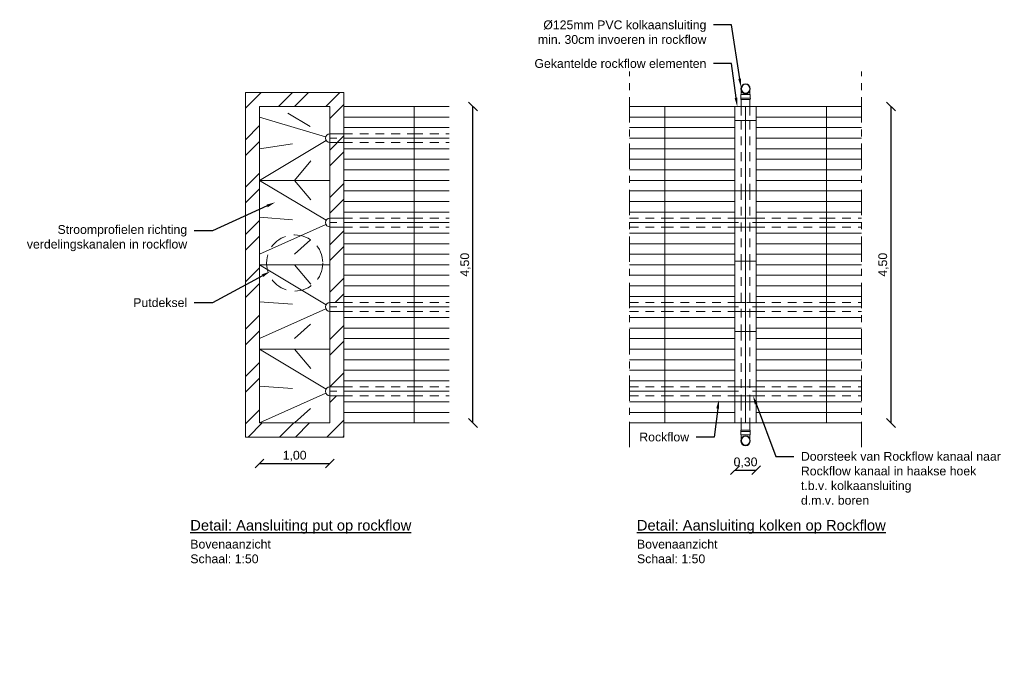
# Model space of a CAD drawing. Header units: metres. Extents: x -1 to 197910, y -70 to 354116.
# Tile 13 of 65: x 12 to 26, y 52 to 61. Entities that reach past the tile are written whole.
import ezdxf
from ezdxf import colors
from ezdxf.entities.mleader import LeaderData, LeaderLine
from ezdxf.math import Vec2, Vec3

# ---------------------------------------------------------------- set-up
doc = ezdxf.new("R2010")
doc.units = ezdxf.units.M
doc.set_wipeout_variables(frame=1)
doc.header["$PDMODE"] = 1
doc.linetypes.add('ACAD_ISO04W100', pattern=[30, 24, -3, 0, -3])
doc.linetypes.add('DASHED2', pattern=[0.375, 0.25, -0.125])
for name, color, linetype, lineweight in [('N-WA-RI-ROCKFLOW-G', 10, 'Continuous', 9), ('N-WE-AL-DETAIL-G', 7, 'Continuous', 9), ('X-XX-AL-AANKLEDING-T25', 7, 'Continuous', 25), ('X-XX-AL-AANKLEDING-T30', 7, 'Continuous', 30)]:
    doc.layers.add(name, color=color, linetype=linetype, lineweight=lineweight)
doc.styles.add('NLCS_ISO', font='arial.ttf')
doc.styles.get("Standard").update_dxf_attribs({"font": 'arial.ttf'})
doc.dimstyles.new('NLCS_1-50', dxfattribs={"dimscale": 0.05, "dimtxt": 2.5, "dimasz": 2.5, "dimexe": 1.25, "dimexo": 0.625, "dimtad": 1, "dimtxsty": 'Standard', "dimblk": 'OBLIQUE', "dimcen": 0, "dimse1": 1, "dimse2": 1, "dimadec": 0, "dimazin": 0, "dimtfac": 1, "dimtmove": 0, "dimatfit": 3, "dimfxl": 1, "dimarcsym": 0})
pattern_1 = [(45, (-54.46453, 66.5937), (-0.3367596, 0.3367596), []), (45, (-54.24003, 66.5937), (-0.3367596, 0.3367596), [])]

# ---------------------------------------------------------------- blocks, each defined once
blk = doc.blocks.new('hulpstuk 90 gr-b')
blk.add_wipeout([(-0.062, 0.07), (-0.063, 0.127), (-0.066, 0.139), (-0.068, 0.154), (-0.065, 0.172), (-0.059, 0.188), (-0.05, 0.199), (-0.037, 0.21), (-0.022, 0.216), (-0.007, 0.22), (0.005, 0.22), (0.021, 0.217), (0.034, 0.211), (0.046, 0.202), (0.055, 0.191), (0.064, 0.175), (0.066, 0.165), (0.068, 0.153), (0.066, 0.14), (0.064, 0.133), (0.062, 0.128), (0.063, 0.07), (0.065, 0.07), (0.065, 0.02), (0.068, 0.02), (0.068, 0), (-0.068, 0), (-0.069, 0.02), (-0.066, 0.02), (-0.066, 0.07)])
at = {"color": 0, "lineweight": 9, "flags": 128}
for points in [[(-0.069, 0.02), (0.068, 0.02), (0.068, 0), (-0.068, 0), (-0.069, 0.02), (-0.068, 0)], [(-0.066, 0.02), (-0.066, 0.07), (0.065, 0.07), (0.065, 0.02)]]:
    blk.add_lwpolyline(points, dxfattribs=at)
at = {"lineweight": 9}
for points in [[(-0.063, 0.127), (-0.062, 0.07)], [(0.062, 0.128), (0.063, 0.07)]]:
    blk.add_lwpolyline(points, dxfattribs=at)
for radius in [0.0675, 0.0644]:
    blk.add_circle((0, 0.153), radius)
blk = doc.blocks.new('_Oblique')
at = {"color": 0, "linetype": 'ByBlock', "lineweight": -2}
blk.add_line((-0.5, -0.5), (0.5, 0.5), dxfattribs=at)
blk = doc.blocks.new('*D145')
at = {"layer": 'Defpoints', "color": 0, "transparency": 16777216}
for p in [(24.097, 59.408), (24.517, 59.408), (24.097, 54.908)]:
    blk.add_point(p, dxfattribs=at)
at = {"layer": 'N-WE-AL-DETAIL-G', "color": 0, "lineweight": -2, "transparency": 16777216}
blk.add_line((24.517, 54.908), (24.517, 59.408), dxfattribs=at)
at = {"layer": 'N-WE-AL-DETAIL-G', "color": 0, "lineweight": -2, "transparency": 16777216, "xscale": 0.125, "yscale": 0.125, "zscale": 0.125}
for p, rotation in [((24.517, 59.408), 90), ((24.517, 54.908), 270)]:
    blk.add_blockref('_Oblique', p, dxfattribs=dict(at, rotation=rotation))
at = {"layer": 'N-WE-AL-DETAIL-G', "color": 0, "transparency": 16777216, "insert": (24.41, 57.158), "char_height": 0.125, "attachment_point": 5, "rotation": 90}
blk.add_mtext('4,50', dxfattribs=at)
blk = doc.blocks.new('*D146')
at = {"layer": 'Defpoints', "color": 0, "transparency": 16777216}
for p in [(22.297, 54.908), (22.597, 54.908), (22.597, 54.237)]:
    blk.add_point(p, dxfattribs=at)
at = {"layer": 'N-WE-AL-DETAIL-G', "color": 0, "lineweight": -2, "transparency": 16777216}
blk.add_line((22.297, 54.237), (22.597, 54.237), dxfattribs=at)
at = {"layer": 'N-WE-AL-DETAIL-G', "color": 0, "lineweight": -2, "transparency": 16777216, "xscale": 0.125, "yscale": 0.125, "zscale": 0.125, "rotation": 180}
blk.add_blockref('_Oblique', (22.297, 54.237), dxfattribs=at)
at = {"layer": 'N-WE-AL-DETAIL-G', "color": 0, "lineweight": -2, "transparency": 16777216, "xscale": 0.125, "yscale": 0.125, "zscale": 0.125}
blk.add_blockref('_Oblique', (22.597, 54.237), dxfattribs=at)
at = {"layer": 'N-WE-AL-DETAIL-G', "color": 0, "transparency": 16777216, "insert": (22.447, 54.343), "char_height": 0.125, "attachment_point": 5}
blk.add_mtext('0,30', dxfattribs=at)
blk = doc.blocks.new('*D147')
at = {"layer": 'Defpoints', "color": 0, "transparency": 16777216}
for p in [(15.533, 54.908), (16.533, 54.908), (16.533, 54.332)]:
    blk.add_point(p, dxfattribs=at)
at = {"layer": 'N-WE-AL-DETAIL-G', "color": 0, "lineweight": -2, "transparency": 16777216}
blk.add_line((15.533, 54.332), (16.533, 54.332), dxfattribs=at)
at = {"layer": 'N-WE-AL-DETAIL-G', "color": 0, "lineweight": -2, "transparency": 16777216, "xscale": 0.125, "yscale": 0.125, "zscale": 0.125, "rotation": 180}
blk.add_blockref('_Oblique', (15.533, 54.332), dxfattribs=at)
at = {"layer": 'N-WE-AL-DETAIL-G', "color": 0, "lineweight": -2, "transparency": 16777216, "xscale": 0.125, "yscale": 0.125, "zscale": 0.125}
blk.add_blockref('_Oblique', (16.533, 54.332), dxfattribs=at)
at = {"layer": 'N-WE-AL-DETAIL-G', "color": 0, "transparency": 16777216, "insert": (16.033, 54.438), "char_height": 0.125, "attachment_point": 5}
blk.add_mtext('1,00', dxfattribs=at)
blk = doc.blocks.new('*D148')
at = {"layer": 'Defpoints', "color": 0, "transparency": 16777216}
for p in [(18.233, 59.408), (18.57, 59.408), (18.233, 54.908)]:
    blk.add_point(p, dxfattribs=at)
at = {"layer": 'N-WE-AL-DETAIL-G', "color": 0, "lineweight": -2, "transparency": 16777216}
blk.add_line((18.57, 54.908), (18.57, 59.408), dxfattribs=at)
at = {"layer": 'N-WE-AL-DETAIL-G', "color": 0, "lineweight": -2, "transparency": 16777216, "xscale": 0.125, "yscale": 0.125, "zscale": 0.125}
for p, rotation in [((18.57, 59.408), 90), ((18.57, 54.908), 270)]:
    blk.add_blockref('_Oblique', p, dxfattribs=dict(at, rotation=rotation))
at = {"layer": 'N-WE-AL-DETAIL-G', "color": 0, "transparency": 16777216, "insert": (18.464, 57.158), "char_height": 0.125, "attachment_point": 5, "rotation": 90}
blk.add_mtext('4,50', dxfattribs=at)

msp = doc.modelspace()

# ---------------------------------------------------------------- hatches: boundary and pattern name
at = {"layer": 'N-WE-AL-DETAIL-G'}
h = msp.add_hatch(dxfattribs=at)
h.set_pattern_fill('ANSI32', color=253, scale=0.05)
h.set_pattern_definition(pattern_1)
h.paths.add_polyline_path([(16.733, 59.608), (15.333, 59.608), (15.333, 54.708), (16.733, 54.708), (16.733, 55.295), (16.533, 55.295), (16.533, 54.908), (15.533, 54.908), (15.533, 59.408), (16.533, 59.408), (16.533, 57.82), (16.733, 57.82), (16.733, 57.908), (16.733, 58.058)])
h = msp.add_hatch(dxfattribs=at)
h.set_pattern_fill('ANSI32', color=253, scale=0.05)
h.set_pattern_definition(pattern_1)
h.paths.add_polyline_path([(16.733, 57.158), (16.733, 57.308), (16.733, 57.458), (16.733, 57.608), (16.733, 57.695), (16.533, 57.695), (16.533, 56.62), (16.733, 56.62), (16.733, 56.708), (16.733, 56.858), (16.733, 57.008)], flags=17)
h = msp.add_hatch(dxfattribs=at)
h.set_pattern_fill('ANSI32', color=253, scale=0.05)
h.set_pattern_definition(pattern_1)
h.paths.add_polyline_path([(16.733, 56.108), (16.733, 56.258), (16.733, 56.408), (16.733, 56.495), (16.533, 56.495), (16.533, 55.42), (16.733, 55.42), (16.733, 55.508), (16.733, 55.658), (16.733, 55.808), (16.733, 55.958)], flags=17)

# ---------------------------------------------------------------- linework, layer by layer
at = {"layer": 'N-WA-RI-ROCKFLOW-G'}
for points in [[(16.733, 59.258), (17.733, 59.258), (17.733, 59.408), (16.733, 59.408)], [(21.297, 59.408), (22.297, 59.408), (22.297, 59.258), (21.297, 59.258)], [(22.297, 59.408), (22.297, 59.208), (22.447, 59.208), (22.447, 59.408)], [(22.597, 59.408), (22.597, 59.208), (22.447, 59.208), (22.447, 59.408)], [(22.597, 59.408), (23.597, 59.408), (23.597, 59.258), (22.597, 59.258)], [(16.733, 59.108), (17.733, 59.108), (17.733, 59.258), (16.733, 59.258)], [(21.297, 59.108), (22.297, 59.108), (22.297, 59.258), (21.297, 59.258)], [(22.597, 59.108), (23.597, 59.108), (23.597, 59.258), (22.597, 59.258)], [(16.733, 58.958), (17.733, 58.958), (17.733, 59.108), (16.733, 59.108)], [(21.297, 59.108), (22.297, 59.108), (22.297, 58.958), (21.297, 58.958)], [(22.297, 59.208), (22.297, 58.208), (22.447, 58.208), (22.447, 59.208)], [(22.597, 59.208), (22.597, 58.208), (22.447, 58.208), (22.447, 59.208)], [(22.597, 59.108), (23.597, 59.108), (23.597, 58.958), (22.597, 58.958)], [(16.733, 58.808), (17.733, 58.808), (17.733, 58.958), (16.733, 58.958)], [(21.297, 58.808), (22.297, 58.808), (22.297, 58.958), (21.297, 58.958)], [(22.597, 58.808), (23.597, 58.808), (23.597, 58.958), (22.597, 58.958)], [(16.733, 58.658), (17.733, 58.658), (17.733, 58.808), (16.733, 58.808)], [(21.297, 58.808), (22.297, 58.808), (22.297, 58.658), (21.297, 58.658)], [(22.597, 58.808), (23.597, 58.808), (23.597, 58.658), (22.597, 58.658)], [(16.733, 58.508), (17.733, 58.508), (17.733, 58.658), (16.733, 58.658)], [(21.297, 58.508), (22.297, 58.508), (22.297, 58.658), (21.297, 58.658)], [(22.597, 58.508), (23.597, 58.508), (23.597, 58.658), (22.597, 58.658)], [(16.733, 58.358), (17.733, 58.358), (17.733, 58.508), (16.733, 58.508)], [(21.297, 58.508), (22.297, 58.508), (22.297, 58.358), (21.297, 58.358)], [(22.597, 58.508), (23.597, 58.508), (23.597, 58.358), (22.597, 58.358)], [(16.733, 58.208), (17.733, 58.208), (17.733, 58.358), (16.733, 58.358)], [(21.297, 58.208), (22.297, 58.208), (22.297, 58.358), (21.297, 58.358)], [(22.597, 58.208), (23.597, 58.208), (23.597, 58.358), (22.597, 58.358)], [(16.733, 58.058), (17.733, 58.058), (17.733, 58.208), (16.733, 58.208)], [(21.297, 58.208), (22.297, 58.208), (22.297, 58.058), (21.297, 58.058)], [(22.297, 58.208), (22.297, 57.208), (22.447, 57.208), (22.447, 58.208)], [(22.597, 58.208), (22.597, 57.208), (22.447, 57.208), (22.447, 58.208)], [(22.597, 58.208), (23.597, 58.208), (23.597, 58.058), (22.597, 58.058)], [(16.733, 57.908), (17.733, 57.908), (17.733, 58.058), (16.733, 58.058)], [(21.297, 57.908), (22.297, 57.908), (22.297, 58.058), (21.297, 58.058)], [(22.597, 57.908), (23.597, 57.908), (23.597, 58.058), (22.597, 58.058)], [(16.733, 57.908), (17.733, 57.908), (17.733, 57.758), (16.733, 57.758)], [(21.297, 57.908), (22.297, 57.908), (22.297, 57.758), (21.297, 57.758)], [(22.597, 57.908), (23.597, 57.908), (23.597, 57.758), (22.597, 57.758)], [(16.733, 57.608), (17.733, 57.608), (17.733, 57.758), (16.733, 57.758)], [(21.297, 57.608), (22.297, 57.608), (22.297, 57.758), (21.297, 57.758)], [(22.597, 57.608), (23.597, 57.608), (23.597, 57.758), (22.597, 57.758)], [(16.733, 57.608), (17.733, 57.608), (17.733, 57.458), (16.733, 57.458)], [(21.297, 57.608), (22.297, 57.608), (22.297, 57.458), (21.297, 57.458)], [(22.597, 57.608), (23.597, 57.608), (23.597, 57.458), (22.597, 57.458)], [(16.733, 57.308), (17.733, 57.308), (17.733, 57.458), (16.733, 57.458)], [(21.297, 57.308), (22.297, 57.308), (22.297, 57.458), (21.297, 57.458)], [(22.597, 57.308), (23.597, 57.308), (23.597, 57.458), (22.597, 57.458)], [(16.733, 57.308), (17.733, 57.308), (17.733, 57.158), (16.733, 57.158)], [(21.297, 57.308), (22.297, 57.308), (22.297, 57.158), (21.297, 57.158)], [(22.597, 57.308), (23.597, 57.308), (23.597, 57.158), (22.597, 57.158)], [(16.733, 57.008), (17.733, 57.008), (17.733, 57.158), (16.733, 57.158)], [(21.297, 57.008), (22.297, 57.008), (22.297, 57.158), (21.297, 57.158)], [(22.297, 57.208), (22.297, 56.208), (22.447, 56.208), (22.447, 57.208)], [(22.597, 57.208), (22.597, 56.208), (22.447, 56.208), (22.447, 57.208)], [(22.597, 57.008), (23.597, 57.008), (23.597, 57.158), (22.597, 57.158)], [(16.733, 57.008), (17.733, 57.008), (17.733, 56.858), (16.733, 56.858)], [(21.297, 57.008), (22.297, 57.008), (22.297, 56.858), (21.297, 56.858)], [(22.597, 57.008), (23.597, 57.008), (23.597, 56.858), (22.597, 56.858)], [(16.733, 56.708), (17.733, 56.708), (17.733, 56.858), (16.733, 56.858)], [(21.297, 56.708), (22.297, 56.708), (22.297, 56.858), (21.297, 56.858)], [(22.597, 56.708), (23.597, 56.708), (23.597, 56.858), (22.597, 56.858)], [(16.733, 56.708), (17.733, 56.708), (17.733, 56.558), (16.733, 56.558)], [(21.297, 56.708), (22.297, 56.708), (22.297, 56.558), (21.297, 56.558)], [(22.597, 56.708), (23.597, 56.708), (23.597, 56.558), (22.597, 56.558)], [(16.733, 56.408), (17.733, 56.408), (17.733, 56.558), (16.733, 56.558)], [(21.297, 56.408), (22.297, 56.408), (22.297, 56.558), (21.297, 56.558)], [(22.597, 56.408), (23.597, 56.408), (23.597, 56.558), (22.597, 56.558)], [(16.733, 56.408), (17.733, 56.408), (17.733, 56.258), (16.733, 56.258)], [(21.297, 56.408), (22.297, 56.408), (22.297, 56.258), (21.297, 56.258)], [(22.597, 56.408), (23.597, 56.408), (23.597, 56.258), (22.597, 56.258)], [(16.733, 56.108), (17.733, 56.108), (17.733, 56.258), (16.733, 56.258)], [(21.297, 56.108), (22.297, 56.108), (22.297, 56.258), (21.297, 56.258)], [(22.297, 56.208), (22.297, 55.208), (22.447, 55.208), (22.447, 56.208)], [(22.597, 56.208), (22.597, 55.208), (22.447, 55.208), (22.447, 56.208)], [(22.597, 56.108), (23.597, 56.108), (23.597, 56.258), (22.597, 56.258)], [(16.733, 56.108), (17.733, 56.108), (17.733, 55.958), (16.733, 55.958)], [(21.297, 56.108), (22.297, 56.108), (22.297, 55.958), (21.297, 55.958)], [(22.597, 56.108), (23.597, 56.108), (23.597, 55.958), (22.597, 55.958)], [(16.733, 55.808), (17.733, 55.808), (17.733, 55.958), (16.733, 55.958)], [(21.297, 55.808), (22.297, 55.808), (22.297, 55.958), (21.297, 55.958)], [(22.597, 55.808), (23.597, 55.808), (23.597, 55.958), (22.597, 55.958)], [(16.733, 55.808), (17.733, 55.808), (17.733, 55.658), (16.733, 55.658)], [(21.297, 55.808), (22.297, 55.808), (22.297, 55.658), (21.297, 55.658)], [(22.597, 55.808), (23.597, 55.808), (23.597, 55.658), (22.597, 55.658)], [(16.733, 55.508), (17.733, 55.508), (17.733, 55.658), (16.733, 55.658)], [(21.297, 55.508), (22.297, 55.508), (22.297, 55.658), (21.297, 55.658)], [(22.597, 55.508), (23.597, 55.508), (23.597, 55.658), (22.597, 55.658)], [(16.733, 55.508), (17.733, 55.508), (17.733, 55.358), (16.733, 55.358)], [(21.297, 55.508), (22.297, 55.508), (22.297, 55.358), (21.297, 55.358)], [(22.597, 55.508), (23.597, 55.508), (23.597, 55.358), (22.597, 55.358)], [(16.733, 55.208), (17.733, 55.208), (17.733, 55.358), (16.733, 55.358)], [(21.297, 55.208), (22.297, 55.208), (22.297, 55.358), (21.297, 55.358)], [(22.597, 55.208), (23.597, 55.208), (23.597, 55.358), (22.597, 55.358)], [(16.733, 55.208), (17.733, 55.208), (17.733, 55.058), (16.733, 55.058)], [(21.297, 55.208), (22.297, 55.208), (22.297, 55.058), (21.297, 55.058)], [(22.297, 55.208), (22.297, 54.908), (22.447, 54.908), (22.447, 55.208)], [(22.597, 55.208), (22.597, 54.908), (22.447, 54.908), (22.447, 55.208)], [(22.597, 55.208), (23.597, 55.208), (23.597, 55.058), (22.597, 55.058)], [(16.733, 54.908), (17.733, 54.908), (17.733, 55.058), (16.733, 55.058)], [(21.297, 54.908), (22.297, 54.908), (22.297, 55.058), (21.297, 55.058)], [(22.597, 54.908), (23.597, 54.908), (23.597, 55.058), (22.597, 55.058)]]:
    msp.add_lwpolyline(points, close=True, dxfattribs=at)
for points in [[(18.233, 59.408), (17.733, 59.408), (17.733, 59.258), (18.233, 59.258)], [(20.797, 59.408), (21.297, 59.408), (21.297, 59.258), (20.797, 59.258)], [(24.097, 59.258), (23.597, 59.258), (23.597, 59.408), (24.097, 59.408)], [(18.233, 59.258), (17.733, 59.258), (17.733, 59.108), (18.233, 59.108)], [(20.797, 59.108), (21.297, 59.108), (21.297, 59.258), (20.797, 59.258)], [(24.097, 59.258), (23.597, 59.258), (23.597, 59.108), (24.097, 59.108)], [(18.233, 59.108), (17.733, 59.108), (17.733, 58.958), (18.233, 58.958)], [(20.797, 59.108), (21.297, 59.108), (21.297, 58.958), (20.797, 58.958)], [(24.097, 58.958), (23.597, 58.958), (23.597, 59.108), (24.097, 59.108)], [(18.233, 58.958), (17.733, 58.958), (17.733, 58.808), (18.233, 58.808)], [(20.797, 58.808), (21.297, 58.808), (21.297, 58.958), (20.797, 58.958)], [(24.097, 58.958), (23.597, 58.958), (23.597, 58.808), (24.097, 58.808)], [(18.233, 58.808), (17.733, 58.808), (17.733, 58.658), (18.233, 58.658)], [(20.797, 58.808), (21.297, 58.808), (21.297, 58.658), (20.797, 58.658)], [(24.097, 58.658), (23.597, 58.658), (23.597, 58.808), (24.097, 58.808)], [(18.233, 58.658), (17.733, 58.658), (17.733, 58.508), (18.233, 58.508)], [(20.797, 58.508), (21.297, 58.508), (21.297, 58.658), (20.797, 58.658)], [(24.097, 58.658), (23.597, 58.658), (23.597, 58.508), (24.097, 58.508)], [(18.233, 58.508), (17.733, 58.508), (17.733, 58.358), (18.233, 58.358)], [(20.797, 58.508), (21.297, 58.508), (21.297, 58.358), (20.797, 58.358)], [(24.097, 58.358), (23.597, 58.358), (23.597, 58.508), (24.097, 58.508)], [(18.233, 58.358), (17.733, 58.358), (17.733, 58.208), (18.233, 58.208)], [(20.797, 58.208), (21.297, 58.208), (21.297, 58.358), (20.797, 58.358)], [(24.097, 58.358), (23.597, 58.358), (23.597, 58.208), (24.097, 58.208)], [(18.233, 58.208), (17.733, 58.208), (17.733, 58.058), (18.233, 58.058)], [(20.797, 58.208), (21.297, 58.208), (21.297, 58.058), (20.797, 58.058)], [(24.097, 58.058), (23.597, 58.058), (23.597, 58.208), (24.097, 58.208)], [(18.233, 58.058), (17.733, 58.058), (17.733, 57.908), (18.233, 57.908)], [(20.797, 57.908), (21.297, 57.908), (21.297, 58.058), (20.797, 58.058)], [(24.097, 58.058), (23.597, 58.058), (23.597, 57.908), (24.097, 57.908)], [(18.233, 57.758), (17.733, 57.758), (17.733, 57.908), (18.233, 57.908)], [(20.797, 57.908), (21.297, 57.908), (21.297, 57.758), (20.797, 57.758)], [(24.097, 57.758), (23.597, 57.758), (23.597, 57.908), (24.097, 57.908)], [(18.233, 57.758), (17.733, 57.758), (17.733, 57.608), (18.233, 57.608)], [(20.797, 57.608), (21.297, 57.608), (21.297, 57.758), (20.797, 57.758)], [(24.097, 57.758), (23.597, 57.758), (23.597, 57.608), (24.097, 57.608)], [(18.233, 57.458), (17.733, 57.458), (17.733, 57.608), (18.233, 57.608)], [(20.797, 57.608), (21.297, 57.608), (21.297, 57.458), (20.797, 57.458)], [(24.097, 57.458), (23.597, 57.458), (23.597, 57.608), (24.097, 57.608)], [(18.233, 57.458), (17.733, 57.458), (17.733, 57.308), (18.233, 57.308)], [(20.797, 57.308), (21.297, 57.308), (21.297, 57.458), (20.797, 57.458)], [(24.097, 57.458), (23.597, 57.458), (23.597, 57.308), (24.097, 57.308)], [(18.233, 57.158), (17.733, 57.158), (17.733, 57.308), (18.233, 57.308)], [(20.797, 57.308), (21.297, 57.308), (21.297, 57.158), (20.797, 57.158)], [(24.097, 57.158), (23.597, 57.158), (23.597, 57.308), (24.097, 57.308)], [(18.233, 57.158), (17.733, 57.158), (17.733, 57.008), (18.233, 57.008)], [(20.797, 57.008), (21.297, 57.008), (21.297, 57.158), (20.797, 57.158)], [(24.097, 57.158), (23.597, 57.158), (23.597, 57.008), (24.097, 57.008)], [(18.233, 56.858), (17.733, 56.858), (17.733, 57.008), (18.233, 57.008)], [(20.797, 57.008), (21.297, 57.008), (21.297, 56.858), (20.797, 56.858)], [(24.097, 56.858), (23.597, 56.858), (23.597, 57.008), (24.097, 57.008)], [(18.233, 56.858), (17.733, 56.858), (17.733, 56.708), (18.233, 56.708)], [(20.797, 56.708), (21.297, 56.708), (21.297, 56.858), (20.797, 56.858)], [(24.097, 56.858), (23.597, 56.858), (23.597, 56.708), (24.097, 56.708)], [(18.233, 56.558), (17.733, 56.558), (17.733, 56.708), (18.233, 56.708)], [(20.797, 56.708), (21.297, 56.708), (21.297, 56.558), (20.797, 56.558)], [(24.097, 56.558), (23.597, 56.558), (23.597, 56.708), (24.097, 56.708)], [(18.233, 56.558), (17.733, 56.558), (17.733, 56.408), (18.233, 56.408)], [(20.797, 56.408), (21.297, 56.408), (21.297, 56.558), (20.797, 56.558)], [(24.097, 56.558), (23.597, 56.558), (23.597, 56.408), (24.097, 56.408)], [(18.233, 56.258), (17.733, 56.258), (17.733, 56.408), (18.233, 56.408)], [(20.797, 56.408), (21.297, 56.408), (21.297, 56.258), (20.797, 56.258)], [(24.097, 56.258), (23.597, 56.258), (23.597, 56.408), (24.097, 56.408)], [(18.233, 56.258), (17.733, 56.258), (17.733, 56.108), (18.233, 56.108)], [(20.797, 56.108), (21.297, 56.108), (21.297, 56.258), (20.797, 56.258)], [(24.097, 56.258), (23.597, 56.258), (23.597, 56.108), (24.097, 56.108)], [(18.233, 55.958), (17.733, 55.958), (17.733, 56.108), (18.233, 56.108)], [(20.797, 56.108), (21.297, 56.108), (21.297, 55.958), (20.797, 55.958)], [(24.097, 55.958), (23.597, 55.958), (23.597, 56.108), (24.097, 56.108)], [(18.233, 55.958), (17.733, 55.958), (17.733, 55.808), (18.233, 55.808)], [(20.797, 55.808), (21.297, 55.808), (21.297, 55.958), (20.797, 55.958)], [(24.097, 55.958), (23.597, 55.958), (23.597, 55.808), (24.097, 55.808)], [(18.233, 55.658), (17.733, 55.658), (17.733, 55.808), (18.233, 55.808)], [(20.797, 55.808), (21.297, 55.808), (21.297, 55.658), (20.797, 55.658)], [(24.097, 55.658), (23.597, 55.658), (23.597, 55.808), (24.097, 55.808)], [(18.233, 55.658), (17.733, 55.658), (17.733, 55.508), (18.233, 55.508)], [(20.797, 55.508), (21.297, 55.508), (21.297, 55.658), (20.797, 55.658)], [(24.097, 55.658), (23.597, 55.658), (23.597, 55.508), (24.097, 55.508)], [(18.233, 55.358), (17.733, 55.358), (17.733, 55.508), (18.233, 55.508)], [(20.797, 55.508), (21.297, 55.508), (21.297, 55.358), (20.797, 55.358)], [(24.097, 55.358), (23.597, 55.358), (23.597, 55.508), (24.097, 55.508)], [(18.233, 55.358), (17.733, 55.358), (17.733, 55.208), (18.233, 55.208)], [(20.797, 55.208), (21.297, 55.208), (21.297, 55.358), (20.797, 55.358)], [(24.097, 55.358), (23.597, 55.358), (23.597, 55.208), (24.097, 55.208)], [(18.233, 55.058), (17.733, 55.058), (17.733, 55.208), (18.233, 55.208)], [(20.797, 55.208), (21.297, 55.208), (21.297, 55.058), (20.797, 55.058)], [(24.097, 55.058), (23.597, 55.058), (23.597, 55.208), (24.097, 55.208)], [(18.233, 55.058), (17.733, 55.058), (17.733, 54.908), (18.233, 54.908)], [(20.797, 54.908), (21.297, 54.908), (21.297, 55.058), (20.797, 55.058)], [(24.097, 55.058), (23.597, 55.058), (23.597, 54.908), (24.097, 54.908)]]:
    msp.add_lwpolyline(points, dxfattribs=at)
at = {"layer": 'N-WA-RI-ROCKFLOW-G', "linetype": 'DASHED2', "ltscale": 0.5}
for points in [[(22.385, 59.408), (22.385, 59.208)], [(22.51, 59.408), (22.51, 59.208)], [(22.385, 59.208), (22.385, 58.208)], [(22.51, 59.208), (22.51, 58.208)], [(16.733, 59.02), (17.733, 59.02)], [(17.733, 59.02), (18.233, 59.02)], [(16.733, 58.895), (17.733, 58.895)], [(17.733, 58.895), (18.233, 58.895)], [(22.385, 58.208), (22.385, 57.208)], [(22.51, 58.208), (22.51, 57.208)], [(16.733, 57.82), (17.733, 57.82)], [(17.733, 57.82), (18.233, 57.82)], [(20.797, 57.82), (21.297, 57.82)], [(21.297, 57.82), (22.297, 57.82)], [(22.597, 57.82), (23.597, 57.82)], [(23.597, 57.82), (24.097, 57.82)], [(16.733, 57.695), (17.733, 57.695)], [(17.733, 57.695), (18.233, 57.695)], [(20.797, 57.695), (21.297, 57.695)], [(21.297, 57.695), (22.297, 57.695)], [(22.597, 57.695), (23.597, 57.695)], [(23.597, 57.695), (24.097, 57.695)], [(22.385, 57.208), (22.385, 56.208)], [(22.51, 57.208), (22.51, 56.208)], [(16.733, 56.62), (17.733, 56.62)], [(17.733, 56.62), (18.233, 56.62)], [(20.797, 56.62), (21.297, 56.62)], [(21.297, 56.62), (22.297, 56.62)], [(22.597, 56.62), (23.597, 56.62)], [(23.597, 56.62), (24.097, 56.62)], [(16.733, 56.495), (17.733, 56.495)], [(17.733, 56.495), (18.233, 56.495)], [(20.797, 56.495), (21.297, 56.495)], [(21.297, 56.495), (22.297, 56.495)], [(22.597, 56.495), (23.597, 56.495)], [(23.597, 56.495), (24.097, 56.495)], [(22.385, 56.208), (22.385, 55.208)], [(22.51, 56.208), (22.51, 55.208)], [(16.733, 55.42), (17.733, 55.42)], [(17.733, 55.42), (18.233, 55.42)], [(20.797, 55.42), (21.297, 55.42)], [(21.297, 55.42), (22.297, 55.42)], [(22.597, 55.42), (23.597, 55.42)], [(23.597, 55.42), (24.097, 55.42)], [(16.733, 55.295), (17.733, 55.295)], [(17.733, 55.295), (18.233, 55.295)], [(20.797, 55.295), (21.297, 55.295)], [(21.297, 55.295), (22.297, 55.295)], [(22.385, 55.208), (22.385, 54.908)], [(22.51, 55.208), (22.51, 54.908)], [(22.597, 55.295), (23.597, 55.295)], [(23.597, 55.295), (24.097, 55.295)]]:
    msp.add_lwpolyline(points, dxfattribs=at)
at = {"layer": 'N-WE-AL-DETAIL-G', "linetype": 'ACAD_ISO04W100', "ltscale": 0.015}
for points in [[(20.797, 54.562), (20.797, 59.908)], [(24.097, 54.562), (24.097, 59.908)]]:
    msp.add_lwpolyline(points, dxfattribs=at)
at = {"layer": 'N-WE-AL-DETAIL-G'}
for points in [[(16.733, 54.708), (15.333, 54.708), (15.333, 59.608), (16.733, 59.608)], [(16.533, 54.908), (15.533, 54.908), (15.533, 59.408), (16.533, 59.408)]]:
    msp.add_lwpolyline(points, close=True, dxfattribs=at)
at = {"layer": 'N-WE-AL-DETAIL-G', "color": 252}
for points in [[(15.533, 59.258), (16.473, 58.976)], [(15.937, 59.316), (16.256, 59.124)], [(16.48, 58.926), (15.533, 58.358)], [(15.533, 58.808), (16.002, 58.878)], [(16.263, 58.634), (16.033, 58.358)], [(15.533, 58.358), (16.48, 57.79)], [(15.533, 58.358), (16.533, 58.358)], [(16.033, 58.358), (16.263, 58.082)], [(15.533, 57.833), (16.002, 57.798)], [(15.533, 57.308), (16.476, 57.732)], [(16.033, 57.308), (16.26, 57.512)], [(16.533, 57.158), (15.533, 57.158)], [(15.533, 57.158), (16.48, 56.59)], [(16.033, 57.158), (16.263, 56.882)], [(15.533, 56.633), (16.002, 56.598)], [(15.533, 56.108), (16.476, 56.532)], [(16.033, 56.108), (16.26, 56.312)], [(16.533, 55.958), (15.533, 55.958)], [(15.533, 55.958), (16.48, 55.39)], [(16.033, 55.958), (16.263, 55.682)], [(15.533, 55.433), (16.002, 55.398)], [(15.533, 54.908), (16.476, 55.332)], [(16.033, 54.908), (16.26, 55.112)]]:
    msp.add_lwpolyline(points, dxfattribs=at)
at = {"layer": 'N-WE-AL-DETAIL-G'}
for points in [[(16.533, 59.02), (16.733, 59.02)], [(16.533, 58.895), (16.733, 58.895)], [(16.533, 57.82), (16.733, 57.82)], [(22.247, 57.82), (22.435, 57.82)], [(22.647, 57.82), (22.46, 57.82)], [(16.533, 57.695), (16.733, 57.695)], [(22.247, 57.695), (22.435, 57.695)], [(22.647, 57.695), (22.46, 57.695)], [(16.533, 56.62), (16.733, 56.62)], [(22.247, 56.62), (22.435, 56.62)], [(22.647, 56.62), (22.46, 56.62)], [(16.533, 56.495), (16.733, 56.495)], [(22.247, 56.495), (22.435, 56.495)], [(22.647, 56.495), (22.46, 56.495)], [(16.533, 55.42), (16.733, 55.42)], [(22.247, 55.42), (22.435, 55.42)], [(22.647, 55.42), (22.46, 55.42)], [(16.533, 55.295), (16.733, 55.295)], [(22.247, 55.295), (22.435, 55.295)], [(22.647, 55.295), (22.46, 55.295)]]:
    msp.add_lwpolyline(points, dxfattribs=at)
at = {"layer": 'N-WE-AL-DETAIL-G', "linetype": 'DASHED2', "ltscale": 0.2}
for points in [[(16.533, 58.958), (16.733, 58.958)], [(16.533, 57.758), (16.733, 57.758)], [(22.247, 57.758), (22.435, 57.758)], [(22.647, 57.758), (22.46, 57.758)], [(16.533, 56.558), (16.733, 56.558)], [(22.247, 56.558), (22.435, 56.558)], [(22.647, 56.558), (22.46, 56.558)], [(16.533, 55.358), (16.733, 55.358)], [(22.247, 55.358), (22.435, 55.358)], [(22.647, 55.358), (22.46, 55.358)]]:
    msp.add_lwpolyline(points, dxfattribs=at)
at = {"layer": 'N-WE-AL-DETAIL-G', "linetype": 'DASHED2'}
msp.add_circle((16.033, 57.183), 0.4, dxfattribs=at)
at = {"layer": 'N-WE-AL-DETAIL-G', "color": 252}
for centre in [(16.533, 58.958), (16.533, 57.758), (16.533, 56.558), (16.533, 55.358)]:
    msp.add_arc(centre, 0.0625, 90, 270, dxfattribs=at)

# ---------------------------------------------------------------- block references
at = {"lineweight": 9, "xscale": -1}
msp.add_blockref('hulpstuk 90 gr-b', (22.447, 59.508), dxfattribs=at)
at = {"lineweight": 9, "xscale": -1, "rotation": 180}
msp.add_blockref('hulpstuk 90 gr-b', (22.447, 54.808), dxfattribs=at)

# ---------------------------------------------------------------- texts
at = {"layer": 'X-XX-AL-AANKLEDING-T25', "char_height": 0.125, "width": 0.97569, "attachment_point": 1, "style": 'NLCS_ISO'}
for insert in [(14.549, 53.247), (20.903, 53.247)]:
    msp.add_mtext('Bovenaanzicht\\PSchaal: 1:50', dxfattribs=dict(at, insert=insert))
at = {"layer": 'X-XX-AL-AANKLEDING-T30', "style": 'NLCS_ISO'}
for s, p in [('%%UDetail: Aansluiting put op rockflow', (14.548, 53.378)), ('%%UDetail: Aansluiting kolken op Rockflow', (20.901, 53.378))]:
    msp.add_text(s, height=0.15, dxfattribs=at).set_placement(p)

# ---------------------------------------------------------------- dimensions: what is measured, and where the dimension line sits
at = {"layer": 'N-WE-AL-DETAIL-G'}
for base, p1, p2, picture, middle in [((18.57, 59.408), (18.233, 54.908), (18.233, 59.408), '*D148', (18.464, 57.158)), ((24.517, 59.408), (24.097, 54.908), (24.097, 59.408), '*D145', (24.41, 57.158))]:
    dim = msp.add_linear_dim(base=base, p1=p1, p2=p2, angle=90, dimstyle='NLCS_1-50', override={"dimzin": 0}, dxfattribs=at)
    dim.commit()
    dim.dimension.update_dxf_attribs({"geometry": picture, "text_midpoint": middle})
dim = msp.add_linear_dim(base=(16.533, 54.332), p1=(15.533, 54.908), p2=(16.533, 54.908), dimstyle='NLCS_1-50', override={"dimzin": 0}, dxfattribs=at)
dim.commit()
dim.dimension.update_dxf_attribs({"geometry": '*D147', "text_midpoint": (16.033, 54.438)})

# ---------------------------------------------------------------- leaders
at = {"layer": 'X-XX-AL-AANKLEDING-T25'}
ml = msp.add_multileader_mtext('Standard', dxfattribs=at)
ml.set_content('Stroomprofielen richting \\Pverdelingskanalen in rockflow', color=256, style='NLCS_ISO')
ml.set_leader_properties()
ml.build(insert=Vec2(0, 0))
ml.multileader.update_dxf_attribs({"arrow_head_size": 0.125})
ctx = ml.context
ctx.base_point, ctx.char_height, ctx.arrow_head_size, ctx.landing_gap_size, ctx.plane_origin = Vec3(12.126, 57.641), 0.125, 0.125, 0.1, Vec3(11.793, 55.937)
ctx.text_align_type = 2
notes = []
notes.append((ctx, [(0, (1, 1, 0), (14.863, 57.641), (-1, 0), 0.259, [(0, [(15.755, 58.046)], 0, [])])]))
ctx.mtext.insert, ctx.mtext.alignment, ctx.mtext.flow_direction = Vec3(14.504, 57.722), 3, 5
ml = msp.add_multileader_mtext('Standard', dxfattribs=at)
ml.set_content('Putdeksel', color=256, style='NLCS_ISO')
ml.set_leader_properties()
ml.build(insert=Vec2(0, 0))
ml.multileader.update_dxf_attribs({"arrow_head_size": 0.125})
ctx = ml.context
ctx.base_point, ctx.char_height, ctx.arrow_head_size, ctx.landing_gap_size, ctx.plane_origin = Vec3(13.662, 56.618), 0.125, 0.125, 0.1, Vec3(11.793, 54.914)
ctx.text_align_type = 2
notes.append((ctx, [(0, (1, 1, 0), (14.863, 56.618), (-1, 0), 0.259, [(0, [(15.685, 57.062)], 0, [])])]))
ctx.mtext.insert, ctx.mtext.alignment, ctx.mtext.flow_direction = Vec3(14.504, 56.682), 3, 5
ml = msp.add_multileader_mtext('Standard', dxfattribs=at)
ml.set_content('Rockflow', color=256, style='NLCS_ISO')
ml.set_leader_properties()
ml.build(insert=Vec2(0, 0))
ml.multileader.update_dxf_attribs({"arrow_head_size": 0.125})
ctx = ml.context
ctx.base_point, ctx.char_height, ctx.arrow_head_size, ctx.landing_gap_size, ctx.plane_origin = Vec3(20.851, 54.708), 0.125, 0.125, 0.1, Vec3(23.25, 53.739)
ctx.text_align_type = 2
notes.append((ctx, [(0, (1, 1, 0), (22.003, 54.708), (-1, 0), 0.259, [(0, [(22.066, 55.237)], 0, [])])]))
ctx.mtext.insert, ctx.mtext.alignment, ctx.mtext.flow_direction = Vec3(21.644, 54.771), 3, 5
for ctx, leaders in notes:
    for number, flags, end, landing, length, lines in leaders:
        leader = LeaderData()
        leader.index, (leader.has_last_leader_line, leader.has_dogleg_vector, leader.attachment_direction) = number, flags
        leader.last_leader_point, leader.dogleg_vector, leader.dogleg_length = Vec3(end), Vec3(landing), length
        for number, points, colour, breaks in lines:
            line = LeaderLine()
            line.index, line.vertices, line.color, line.breaks = number, Vec3.list(points), colors.encode_raw_color(colour), breaks
            leader.lines.append(line)
        ctx.leaders.append(leader)

# ---------------------------------------------------------------- next in the draw order: linework, layer by layer
at = {"layer": 'N-WE-AL-DETAIL-G'}
for points in [[(22.385, 59.408), (22.385, 59.508)], [(22.51, 59.408), (22.51, 59.508)], [(22.385, 54.908), (22.384, 54.808)], [(22.51, 54.908), (22.509, 54.808)]]:
    msp.add_lwpolyline(points, dxfattribs=at)

# ---------------------------------------------------------------- next in the draw order: dimensions: what is measured, and where the dimension line sits
dim = msp.add_linear_dim(base=(22.597, 54.237), p1=(22.297, 54.908), p2=(22.597, 54.908), dimstyle='NLCS_1-50', override={"dimzin": 0}, dxfattribs=at)
dim.commit()
dim.dimension.update_dxf_attribs({"geometry": '*D146', "text_midpoint": (22.447, 54.237), "dimtype": 160})

# ---------------------------------------------------------------- next in the draw order: leaders
at = {"layer": 'X-XX-AL-AANKLEDING-T25'}
ml = msp.add_multileader_mtext('Standard', dxfattribs=at)
ml.set_content('%%C125mm PVC kolkaansluiting\\Pmin. 30cm invoeren in rockflow', color=256, style='NLCS_ISO')
ml.set_leader_properties()
ml.build(insert=Vec2(0, 0))
ml.multileader.update_dxf_attribs({"arrow_head_size": 0.125})
ctx = ml.context
ctx.base_point, ctx.char_height, ctx.arrow_head_size, ctx.landing_gap_size, ctx.plane_origin = Vec3(19.406, 60.569), 0.125, 0.125, 0.1, Vec3(23.106, 59.382)
ctx.text_align_type = 2
notes = []
notes.append((ctx, [(0, (1, 1, 0), (22.249, 60.569), (-1, 0), 0.259, [(0, [(22.383, 59.681)], 0, [])])]))
ctx.mtext.insert, ctx.mtext.alignment, ctx.mtext.flow_direction = Vec3(21.89, 60.633), 3, 5
ml = msp.add_multileader_mtext('Standard', dxfattribs=at)
ml.set_content('Gekantelde rockflow elementen', color=256, style='NLCS_ISO')
ml.set_leader_properties()
ml.build(insert=Vec2(0, 0))
ml.multileader.update_dxf_attribs({"arrow_head_size": 0.125})
ctx = ml.context
ctx.base_point, ctx.char_height, ctx.arrow_head_size, ctx.landing_gap_size, ctx.plane_origin = Vec3(19.365, 60.02), 0.125, 0.125, 0.1, Vec3(23.106, 59.16)
ctx.text_align_type = 2
notes.append((ctx, [(0, (1, 1, 0), (22.249, 60.02), (-1, 0), 0.259, [(0, [(22.328, 59.408)], 0, [])])]))
ctx.mtext.insert, ctx.mtext.alignment, ctx.mtext.flow_direction = Vec3(21.89, 60.083), 3, 5
ml = msp.add_multileader_mtext('Standard', dxfattribs=at)
ml.set_content('Doorsteek van Rockflow kanaal naar \\PRockflow kanaal in haakse hoek\\Pt.b.v. kolkaansluiting\\Pd.m.v. boren', color=256, style='NLCS_ISO')
ml.set_leader_properties()
ml.build(insert=Vec2(0, 0))
ml.multileader.update_dxf_attribs({"arrow_head_size": 0.125})
ctx = ml.context
ctx.base_point, ctx.char_height, ctx.arrow_head_size, ctx.landing_gap_size, ctx.plane_origin = Vec3(23.135, 54.432), 0.125, 0.125, 0.1, Vec3(21.63, 53.668)
notes.append((ctx, [(0, (1, 1, 0), (22.876, 54.432), (1, 0), 0.259, [(0, [(22.553, 55.295)], 0, [])])]))
ctx.mtext.insert, ctx.mtext.flow_direction = Vec3(23.235, 54.496), 5
for ctx, leaders in notes:
    for number, flags, end, landing, length, lines in leaders:
        leader = LeaderData()
        leader.index, (leader.has_last_leader_line, leader.has_dogleg_vector, leader.attachment_direction) = number, flags
        leader.last_leader_point, leader.dogleg_vector, leader.dogleg_length = Vec3(end), Vec3(landing), length
        for number, points, colour, breaks in lines:
            line = LeaderLine()
            line.index, line.vertices, line.color, line.breaks = number, Vec3.list(points), colors.encode_raw_color(colour), breaks
            leader.lines.append(line)
        ctx.leaders.append(leader)

doc.saveas('drawing.dxf')
